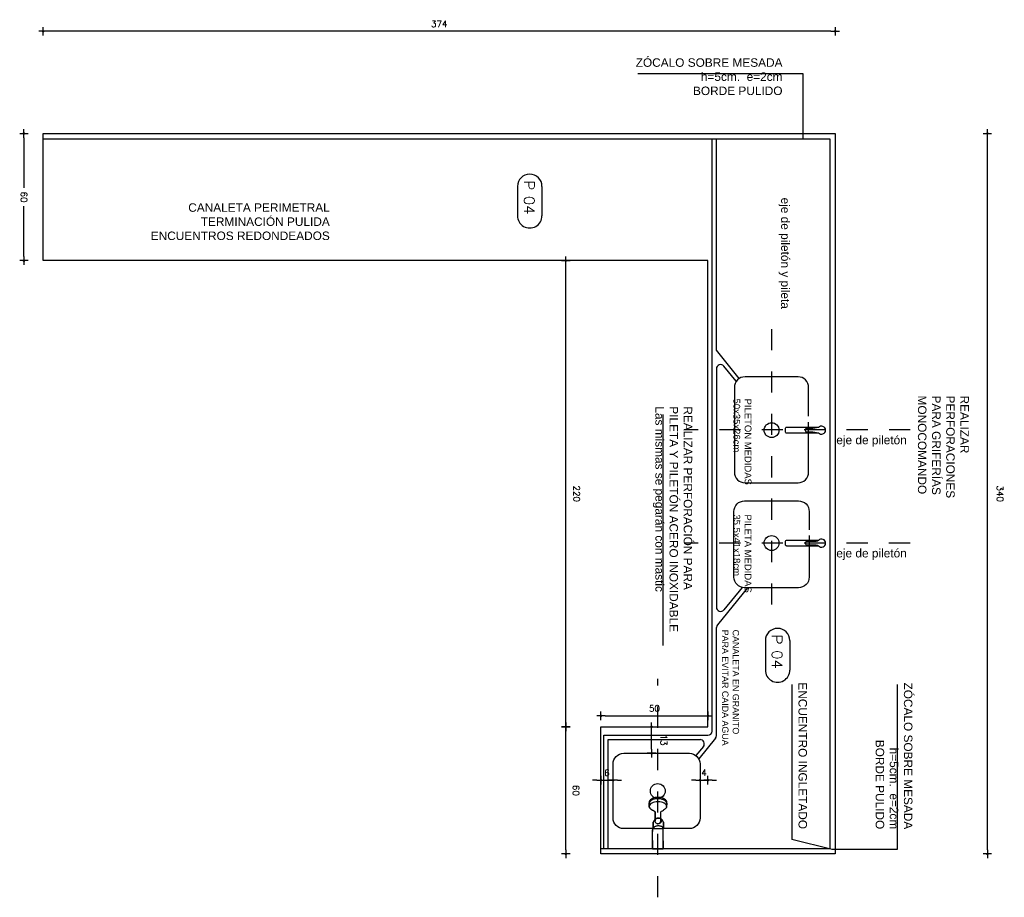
# Model space of a CAD drawing. Header units: millimetres. Extents: x 2889.7 to 2958.5, y 1033.7 to 1094.5.
# Tile 2 of 32: x 2916.4 to 2921, y 1054.1 to 1058.3. Entities that reach past the tile are written whole.
import ezdxf
from ezdxf.enums import TextEntityAlignment as Align

# ---------------------------------------------------------------- set-up
doc = ezdxf.new("R2010")
doc.units = ezdxf.units.MM
doc.linetypes.add('DASHDOT', pattern=[25.4, 12.7, -6.35, 0, -6.35])
for name, color, linetype in [('A-ALBA-0', 9, 'Continuous'), ('A-ALBA-2', 2, 'Continuous'), ('A-ALBA-4', 6, 'Continuous'), ('A-EQPM-FIJO', 1, 'Continuous'), ('A-EQPM-SANI', 1, 'Continuous'), ('TEXTOS', 2, 'Continuous'), ('TXT 1.100', 3, 'Continuous'), ('TXT COTA', 3, 'Continuous'), ('TXT PLANILLAS', 3, 'Continuous')]:
    doc.layers.add(name, color=color, linetype=linetype)
doc.styles.add('arial', font='arial.ttf')
doc.styles.add('ROMANS', font='romans.shx')
doc.styles.add('TXT-ANOT', font='arial.ttf')
doc.dimstyles.new('ESC20', dxfattribs={"dimtxt": 0.03, "dimasz": 0.02, "dimexe": 0, "dimexo": 0, "dimgap": 0.02, "dimtad": 1, "dimtoh": 1, "dimdec": 0, "dimlfac": 100, "dimzin": 12, "dimdsep": 46, "dimtxsty": 'ROMANS', "dimblk1": 'PUNTO', "dimblk2": 'PUNTO', "dimsah": 1, "dimcen": 0, "dimse1": 1, "dimse2": 1, "dimclrd": 1, "dimclre": 1, "dimadec": 0, "dimazin": 0, "dimtfac": 0.1, "dimtdec": 0, "dimtix": 1, "dimtmove": 2, "dimatfit": 3, "dimldrblk": 'PUNTO', "dimfxl": 1, "dimtvp": 0.7, "dimtolj": 1, "dimtzin": 0, "dimarcsym": 0})

# ---------------------------------------------------------------- blocks, each defined once
blk = doc.blocks.new('PUNTO')
for p, q in [((-1, 0), (1, 0)), ((0, 1), (0, -1))]:
    blk.add_line(p, q)
at = {"const_width": 0.3}
blk.add_lwpolyline([(-0.15, 0, 1), (0.15, 0, 1)], format="xyb", close=True, dxfattribs=at)
blk = doc.blocks.new('*D305')
at = {"layer": 'TXT COTA', "color": 1, "lineweight": -2, "transparency": 16777216}
for p, q in [((2916.3766, 1057.7156), (2916.3766, 1057.4792)), ((2916.3766, 1057.1556), (2916.3766, 1057.392))]:
    blk.add_line(p, q, dxfattribs=at)
at = {"layer": 'TXT COTA', "color": 1, "lineweight": -2, "transparency": 16777216, "xscale": 0.02, "yscale": 0.02, "zscale": 0.02}
for p, rotation in [((2916.3766, 1057.7356), 90), ((2916.3766, 1057.1356), 270)]:
    blk.add_blockref('PUNTO', p, dxfattribs=dict(at, rotation=rotation))
at = {"layer": 'TXT COTA', "color": 0, "transparency": 16777216, "insert": (2916.3766, 1057.4356), "char_height": 0.03, "attachment_point": 5, "rotation": 270, "style": 'ROMANS'}
blk.add_mtext('\\A1;60', dxfattribs=at)
blk = doc.blocks.new('*U2')
for p, q in [((-0.273, 0.158), (0.153, 0.158)), ((-0.273, -0.198), (0.153, -0.198))]:
    blk.add_line(p, q)
for centre, start, end in [((-0.273, -0.02), 90, 270), ((0.153, -0.02), 270, 90)]:
    blk.add_arc(centre, 0.178, start, end)
at = {"style": 'ROMANS', "width": 1.1}
blk.add_text('P', height=0.15, dxfattribs=at).set_placement((-0.365, -0.102))
at = {"color": 0, "linetype": 'ByBlock', "style": 'ROMANS', "width": 1.05}
blk.add_attdef('NRO', text='', height=0.15, dxfattribs=at).set_placement((0, -0.027), align=Align.MIDDLE)
blk = doc.blocks.new('Linea Fas')
at = {"layer": 'A-ALBA-0'}
for p, q in [((24.4719, 27.4997), (24.4329, 27.4997)), ((24.4329, 27.4997), (24.4329, 27.4497)), ((24.4329, 27.4497), (24.4329, 27.4997)), ((24.4329, 27.4997), (24.4719, 27.4997)), ((24.4701, 27.4997), (24.5229, 27.4997)), ((24.5229, 27.4997), (24.5145, 27.4997)), ((24.5242, 27.4996), (24.5229, 27.4997)), ((24.5254, 27.4991), (24.5242, 27.4996)), ((24.5265, 27.4983), (24.5254, 27.4991)), ((24.5272, 27.4972), (24.5265, 27.4983)), ((24.5277, 27.496), (24.5272, 27.4972)), ((24.5279, 27.4947), (24.5277, 27.496)), ((24.5279, 27.4941), (24.5279, 27.4947)), ((24.5292, 27.494), (24.5279, 27.4941)), ((24.5279, 27.4556), (24.5279, 27.4941)), ((24.5293, 27.4948), (24.5292, 27.494)), ((24.531, 27.4937), (24.5292, 27.494)), ((24.5294, 27.4956), (24.5293, 27.4948)), ((24.5296, 27.4961), (24.5294, 27.4956)), ((24.5298, 27.4963), (24.5296, 27.4961)), ((24.53, 27.4965), (24.5298, 27.4963)), ((24.5313, 27.4957), (24.5298, 27.4961)), ((24.5303, 27.4966), (24.53, 27.4965)), ((24.552, 27.4965), (24.5303, 27.4966)), ((24.5303, 27.4966), (24.558, 27.4965)), ((24.558, 27.4965), (24.5303, 27.4966)), ((24.534, 27.4929), (24.531, 27.4937)), ((24.5328, 27.495), (24.5313, 27.4957)), ((24.5343, 27.4937), (24.5328, 27.495)), ((24.5328, 27.495), (24.5328, 27.495)), ((24.5358, 27.4921), (24.5343, 27.4937)), ((24.558, 27.4965), (24.5586, 27.4965)), ((24.5586, 27.4965), (24.558, 27.4965)), ((24.5586, 27.4965), (24.5587, 27.4965)), ((24.5587, 27.4965), (24.5586, 27.4965)), ((24.5587, 27.4965), (24.5596, 27.4959)), ((24.5596, 27.4959), (24.5587, 27.4965)), ((24.5596, 27.4959), (24.5603, 27.4954)), ((24.5603, 27.4954), (24.5596, 27.4959)), ((24.5603, 27.4954), (24.5611, 27.4949)), ((24.5611, 27.4949), (24.5603, 27.4954)), ((24.5611, 27.4949), (24.5631, 27.4935)), ((24.5631, 27.4935), (24.5611, 27.4949)), ((24.5631, 27.4935), (24.5662, 27.4914)), ((24.5662, 27.4914), (24.5631, 27.4935)), ((24.6127, 27.4939), (24.6114, 27.4914)), ((24.6114, 27.4914), (24.6127, 27.4939)), ((24.6143, 27.4972), (24.6127, 27.4939)), ((24.6127, 27.4939), (24.6143, 27.4972)), ((24.6159, 27.5006), (24.6143, 27.4972)), ((24.6143, 27.4972), (24.6159, 27.5006)), ((24.6166, 27.502), (24.6159, 27.5006)), ((24.6159, 27.5006), (24.6166, 27.502)), ((24.6173, 27.5034), (24.6166, 27.502)), ((24.6166, 27.502), (24.6173, 27.5034)), ((24.6181, 27.5047), (24.6173, 27.5034)), ((24.6173, 27.5034), (24.6181, 27.5047)), ((24.619, 27.506), (24.6181, 27.5047)), ((24.6181, 27.5047), (24.619, 27.506)), ((24.6198, 27.5071), (24.619, 27.506)), ((24.619, 27.506), (24.6198, 27.5071)), ((24.6208, 27.5083), (24.6198, 27.5071)), ((24.6198, 27.5071), (24.6208, 27.5083)), ((24.6217, 27.5093), (24.6208, 27.5083)), ((24.6208, 27.5083), (24.6217, 27.5093)), ((24.6227, 27.5103), (24.6217, 27.5093)), ((24.6217, 27.5093), (24.6227, 27.5103)), ((24.6236, 27.5111), (24.6227, 27.5103)), ((24.6227, 27.5103), (24.6236, 27.5111)), ((24.6247, 27.5119), (24.6236, 27.5111)), ((24.6236, 27.5111), (24.6247, 27.5119)), ((24.6259, 27.5127), (24.6247, 27.5119)), ((24.6247, 27.5119), (24.6259, 27.5127)), ((24.6273, 27.5135), (24.6259, 27.5127)), ((24.6259, 27.5127), (24.6273, 27.5135)), ((24.6286, 27.5141), (24.6273, 27.5135)), ((24.6273, 27.5135), (24.6286, 27.5141)), ((24.63, 27.5145), (24.6286, 27.5141)), ((24.6286, 27.5141), (24.63, 27.5145)), ((24.6314, 27.5148), (24.63, 27.5145)), ((24.63, 27.5145), (24.6314, 27.5148)), ((24.6328, 27.5149), (24.6314, 27.5148)), ((24.6314, 27.5148), (24.6328, 27.5149)), ((24.6412, 27.5153), (24.6328, 27.5149)), ((24.6328, 27.5149), (24.6412, 27.5153)), ((24.6356, 27.5146), (24.6329, 27.5149)), ((24.6383, 27.5137), (24.6356, 27.5146)), ((24.6409, 27.5123), (24.6383, 27.5137)), ((24.6448, 27.5085), (24.6409, 27.5123)), ((24.6471, 27.5153), (24.6412, 27.5153)), ((24.6412, 27.5153), (24.6471, 27.5153)), ((24.6484, 27.5036), (24.6448, 27.5085)), ((24.6472, 27.5153), (24.6471, 27.5153)), ((24.6471, 27.5153), (24.6472, 27.5153)), ((24.6474, 27.5153), (24.6472, 27.5153)), ((24.6472, 27.5153), (24.6474, 27.5153)), ((24.6512, 27.5146), (24.6472, 27.5153)), ((24.6475, 27.5154), (24.6474, 27.5153)), ((24.6474, 27.5153), (24.6475, 27.5154)), ((24.6483, 27.5153), (24.6475, 27.5154)), ((24.6475, 27.5154), (24.6483, 27.5153)), ((24.6484, 27.5153), (24.6483, 27.5153)), ((24.6483, 27.5153), (24.6484, 27.5153)), ((24.6538, 27.5147), (24.6484, 27.5153)), ((24.6484, 27.5153), (24.6538, 27.5147)), ((24.6513, 27.4973), (24.6484, 27.5036)), ((24.655, 27.5127), (24.6512, 27.5146)), ((24.6535, 27.4902), (24.6513, 27.4973)), ((24.6576, 27.5141), (24.6538, 27.5147)), ((24.6538, 27.5147), (24.6576, 27.5141)), ((24.6608, 27.5067), (24.655, 27.5127)), ((24.6614, 27.5122), (24.6576, 27.5141)), ((24.6576, 27.5141), (24.6614, 27.5122)), ((24.6655, 27.4978), (24.6608, 27.5067)), ((24.6649, 27.5092), (24.6614, 27.5122)), ((24.6614, 27.5122), (24.6649, 27.5092)), ((24.668, 27.5051), (24.6649, 27.5092)), ((24.6649, 27.5092), (24.668, 27.5051)), ((24.6675, 27.4906), (24.6655, 27.4978)), ((24.6708, 27.5001), (24.668, 27.5051)), ((24.668, 27.5051), (24.6708, 27.5001)), ((24.673, 27.4943), (24.6708, 27.5001)), ((24.6708, 27.5001), (24.673, 27.4943)), ((24.6746, 27.488), (24.673, 27.4943)), ((24.673, 27.4943), (24.6746, 27.488)), ((24.4329, 27.4497), (24.4701, 27.4497)), ((24.4701, 27.4497), (24.4329, 27.4497)), ((24.4701, 27.4498), (24.5229, 27.4497)), ((24.5229, 27.4497), (24.5242, 27.4499)), ((24.5242, 27.4499), (24.5254, 27.4504)), ((24.5254, 27.4504), (24.5265, 27.4512)), ((24.5265, 27.4512), (24.5272, 27.4522)), ((24.527, 27.4519), (24.5333, 27.4511)), ((24.5272, 27.4522), (24.5277, 27.4533)), ((24.5277, 27.4533), (24.5279, 27.4556)), ((24.5296, 27.4481), (24.5297, 27.448)), ((24.5297, 27.448), (24.5296, 27.4481)), ((24.5297, 27.448), (24.53, 27.4477)), ((24.53, 27.4477), (24.5297, 27.448)), ((24.5298, 27.4481), (24.5313, 27.4485)), ((24.53, 27.4477), (24.5303, 27.4476)), ((24.5303, 27.4476), (24.53, 27.4477)), ((24.5303, 27.4476), (24.558, 27.4477)), ((24.558, 27.4477), (24.5303, 27.4476)), ((24.5313, 27.4485), (24.5328, 27.4493)), ((24.5328, 27.4493), (24.5343, 27.4505)), ((24.5333, 27.4511), (24.5358, 27.4521)), ((24.5358, 27.4921), (24.534, 27.4929)), ((24.5343, 27.4505), (24.5358, 27.4521)), ((24.5371, 27.4901), (24.5358, 27.4921)), ((24.5358, 27.4521), (24.5371, 27.4541)), ((24.5382, 27.4877), (24.5371, 27.4901)), ((24.5371, 27.4541), (24.5382, 27.4565)), ((24.5392, 27.485), (24.5382, 27.4877)), ((24.5382, 27.4565), (24.5392, 27.4592)), ((24.54, 27.4821), (24.5392, 27.485)), ((24.5392, 27.4592), (24.54, 27.4622)), ((24.5406, 27.4789), (24.54, 27.4821)), ((24.54, 27.4622), (24.5406, 27.4654)), ((24.541, 27.4755), (24.5406, 27.4789)), ((24.5406, 27.4654), (24.541, 27.4687)), ((24.5411, 27.4721), (24.541, 27.4755)), ((24.541, 27.4687), (24.5411, 27.4721)), ((24.5518, 27.4757), (24.5516, 27.4741)), ((24.5516, 27.4741), (24.552, 27.4711)), ((24.5517, 27.4717), (24.5516, 27.474)), ((24.5517, 27.4698), (24.5517, 27.4717)), ((24.5522, 27.4681), (24.5517, 27.4698)), ((24.5521, 27.4772), (24.5518, 27.4757)), ((24.552, 27.4711), (24.5531, 27.4681)), ((24.5524, 27.4786), (24.5521, 27.4772)), ((24.5527, 27.4663), (24.5522, 27.4681)), ((24.5536, 27.4647), (24.5527, 27.4663)), ((24.5531, 27.4681), (24.5553, 27.4651)), ((24.5533, 27.4807), (24.557, 27.485)), ((24.5546, 27.4634), (24.5536, 27.4647)), ((24.5559, 27.4622), (24.5546, 27.4634)), ((24.5553, 27.4651), (24.5576, 27.4627)), ((24.5572, 27.4612), (24.5559, 27.4622)), ((24.557, 27.485), (24.5589, 27.4863)), ((24.5587, 27.4604), (24.5572, 27.4612)), ((24.5576, 27.4627), (24.5603, 27.4613)), ((24.558, 27.4477), (24.5586, 27.4477)), ((24.5586, 27.4477), (24.558, 27.4477)), ((24.5586, 27.4477), (24.5587, 27.4478)), ((24.5587, 27.4478), (24.5586, 27.4477)), ((24.5604, 27.4597), (24.5587, 27.4604)), ((24.5587, 27.4478), (24.5596, 27.4483)), ((24.5596, 27.4483), (24.5587, 27.4478)), ((24.5589, 27.4863), (24.5617, 27.4874)), ((24.5596, 27.4483), (24.5603, 27.4488)), ((24.5603, 27.4488), (24.5596, 27.4483)), ((24.5603, 27.4613), (24.5631, 27.4605)), ((24.5603, 27.4488), (24.5611, 27.4493)), ((24.5611, 27.4493), (24.5603, 27.4488)), ((24.5621, 27.4593), (24.5604, 27.4597)), ((24.5611, 27.4493), (24.5631, 27.4507)), ((24.5631, 27.4507), (24.5611, 27.4493)), ((24.5617, 27.4874), (24.5631, 27.4878)), ((24.5638, 27.4593), (24.5621, 27.4593)), ((24.5631, 27.4878), (24.5646, 27.4878)), ((24.5631, 27.4605), (24.5668, 27.4604)), ((24.5631, 27.4507), (24.5662, 27.4528)), ((24.5662, 27.4528), (24.5631, 27.4507)), ((24.5654, 27.4593), (24.5638, 27.4593)), ((24.5706, 27.4879), (24.5646, 27.4878)), ((24.5646, 27.4878), (24.5706, 27.4879)), ((24.5669, 27.4597), (24.5654, 27.4593)), ((24.5662, 27.4914), (24.5677, 27.4904)), ((24.5677, 27.4904), (24.5662, 27.4914)), ((24.5662, 27.4528), (24.5677, 27.4538)), ((24.5677, 27.4538), (24.5662, 27.4528)), ((24.5668, 27.4604), (24.568, 27.4602)), ((24.568, 27.4602), (24.5669, 27.4597)), ((24.5677, 27.4904), (24.5688, 27.4898)), ((24.5688, 27.4898), (24.5677, 27.4904)), ((24.5677, 27.4538), (24.5688, 27.4544)), ((24.5688, 27.4544), (24.5677, 27.4538)), ((24.568, 27.4602), (24.5774, 27.4604)), ((24.5688, 27.4898), (24.5695, 27.4894)), ((24.5695, 27.4894), (24.5688, 27.4898)), ((24.5688, 27.4544), (24.5695, 27.4549)), ((24.5695, 27.4549), (24.5688, 27.4544)), ((24.5695, 27.4894), (24.5712, 27.4883)), ((24.5712, 27.4883), (24.5695, 27.4894)), ((24.5695, 27.4549), (24.5712, 27.456)), ((24.5712, 27.456), (24.5695, 27.4549)), ((24.607, 27.4872), (24.5706, 27.4879)), ((24.5706, 27.4879), (24.607, 27.4872)), ((24.5712, 27.4883), (24.5722, 27.4875)), ((24.5722, 27.4875), (24.5712, 27.4883)), ((24.5712, 27.456), (24.5722, 27.4567)), ((24.5722, 27.4567), (24.5712, 27.456)), ((24.5722, 27.4875), (24.5732, 27.4866)), ((24.5732, 27.4866), (24.5722, 27.4875)), ((24.5722, 27.4567), (24.5732, 27.4577)), ((24.5732, 27.4577), (24.5722, 27.4567)), ((24.5732, 27.4866), (24.5743, 27.4853)), ((24.5743, 27.4853), (24.5732, 27.4866)), ((24.5732, 27.4577), (24.5743, 27.4589)), ((24.5743, 27.4589), (24.5732, 27.4577)), ((24.5743, 27.4853), (24.5753, 27.4839)), ((24.5753, 27.4839), (24.5743, 27.4853)), ((24.5743, 27.4589), (24.5753, 27.4603)), ((24.5753, 27.4603), (24.5743, 27.4589)), ((24.5753, 27.4839), (24.5762, 27.4821)), ((24.5762, 27.4821), (24.5753, 27.4839)), ((24.5753, 27.4603), (24.5762, 27.4621)), ((24.5762, 27.4621), (24.5753, 27.4603)), ((24.5762, 27.4821), (24.577, 27.4799)), ((24.577, 27.4799), (24.5762, 27.4821)), ((24.5762, 27.4621), (24.577, 27.4643)), ((24.577, 27.4643), (24.5762, 27.4621)), ((24.5775, 27.4775), (24.577, 27.4799)), ((24.577, 27.4799), (24.5775, 27.4775)), ((24.577, 27.4643), (24.5775, 27.4668)), ((24.5775, 27.4668), (24.577, 27.4643)), ((24.5774, 27.4604), (24.607, 27.4611)), ((24.5778, 27.4748), (24.5775, 27.4775)), ((24.5775, 27.4775), (24.5778, 27.4748)), ((24.5775, 27.4668), (24.5778, 27.4694)), ((24.5778, 27.4694), (24.5775, 27.4668)), ((24.5779, 27.4721), (24.5778, 27.4748)), ((24.5778, 27.4748), (24.5779, 27.4721)), ((24.5778, 27.4694), (24.5779, 27.4721)), ((24.5779, 27.4721), (24.5778, 27.4694)), ((24.6079, 27.4877), (24.607, 27.4872)), ((24.607, 27.4872), (24.6079, 27.4877)), ((24.607, 27.4611), (24.6079, 27.4605)), ((24.6096, 27.4892), (24.6079, 27.4877)), ((24.6079, 27.4877), (24.6096, 27.4892)), ((24.6079, 27.4605), (24.6096, 27.4591)), ((24.6114, 27.4914), (24.6096, 27.4892)), ((24.6096, 27.4892), (24.6114, 27.4914)), ((24.6096, 27.4591), (24.6114, 27.4568)), ((24.6114, 27.4568), (24.6132, 27.4534)), ((24.6132, 27.4534), (24.6155, 27.4485)), ((24.6181, 27.4436), (24.6155, 27.4485)), ((24.6484, 27.4446), (24.6513, 27.4509)), ((24.6513, 27.4509), (24.6535, 27.4581)), ((24.6547, 27.4821), (24.6535, 27.4902)), ((24.6535, 27.4581), (24.6547, 27.4659)), ((24.6552, 27.4741), (24.6547, 27.4821)), ((24.6547, 27.4659), (24.6552, 27.4741)), ((24.6609, 27.4415), (24.664, 27.4472)), ((24.664, 27.4472), (24.6666, 27.4539)), ((24.6666, 27.4539), (24.6684, 27.4615)), ((24.6689, 27.4826), (24.6675, 27.4906)), ((24.6681, 27.4431), (24.6708, 27.4481)), ((24.6708, 27.4481), (24.6681, 27.4431)), ((24.6684, 27.4615), (24.6694, 27.4746)), ((24.6694, 27.4746), (24.6689, 27.4826)), ((24.6708, 27.4481), (24.673, 27.4539)), ((24.673, 27.4539), (24.6708, 27.4481)), ((24.673, 27.4539), (24.6746, 27.4603)), ((24.6746, 27.4603), (24.673, 27.4539)), ((24.6756, 27.4811), (24.6746, 27.488)), ((24.6746, 27.488), (24.6756, 27.4811)), ((24.6746, 27.4603), (24.6756, 27.4671)), ((24.6756, 27.4671), (24.6746, 27.4603)), ((24.6759, 27.4741), (24.6756, 27.4811)), ((24.6756, 27.4811), (24.6759, 27.4741)), ((24.6756, 27.4671), (24.6759, 27.4741)), ((24.6759, 27.4741), (24.6756, 27.4671)), ((24.6199, 27.441), (24.6181, 27.4436)), ((24.6208, 27.44), (24.6199, 27.441)), ((24.6227, 27.438), (24.6208, 27.44)), ((24.6237, 27.4371), (24.6227, 27.438)), ((24.6259, 27.4356), (24.6237, 27.4371)), ((24.6273, 27.4348), (24.6259, 27.4356)), ((24.6288, 27.4341), (24.6273, 27.4348)), ((24.6301, 27.4337), (24.6288, 27.4341)), ((24.6314, 27.4335), (24.6301, 27.4337)), ((24.6328, 27.4334), (24.6314, 27.4335)), ((24.6328, 27.4334), (24.6355, 27.4336)), ((24.6401, 27.433), (24.6328, 27.4334)), ((24.6355, 27.4336), (24.6383, 27.4345)), ((24.6383, 27.4345), (24.6409, 27.436)), ((24.6409, 27.436), (24.6448, 27.4397)), ((24.6412, 27.4329), (24.6472, 27.4329)), ((24.6472, 27.4329), (24.6412, 27.4329)), ((24.6448, 27.4397), (24.6484, 27.4446)), ((24.6472, 27.4329), (24.6475, 27.4329)), ((24.6475, 27.4329), (24.6472, 27.4329)), ((24.6475, 27.4329), (24.6538, 27.4336)), ((24.6538, 27.4336), (24.6475, 27.4329)), ((24.6498, 27.4332), (24.6511, 27.4335)), ((24.6511, 27.4335), (24.655, 27.4355)), ((24.6538, 27.4336), (24.6577, 27.4342)), ((24.6577, 27.4342), (24.6538, 27.4336)), ((24.655, 27.4355), (24.6589, 27.4393)), ((24.6577, 27.4342), (24.6614, 27.436)), ((24.6614, 27.436), (24.6577, 27.4342)), ((24.6589, 27.4393), (24.6609, 27.4415)), ((24.6614, 27.436), (24.6648, 27.439)), ((24.6648, 27.439), (24.6614, 27.436)), ((24.6648, 27.439), (24.6681, 27.4431)), ((24.6681, 27.4431), (24.6648, 27.439))]:
    blk.add_line(p, q, dxfattribs=at)
blk = doc.blocks.new('*D313')
at = {"layer": 'TXT COTA', "color": 8, "lineweight": -2, "transparency": 16777216}
blk.add_line((2919.1183, 1054.9875), (2919.5829, 1054.9875), dxfattribs=at)
at = {"layer": 'TXT COTA', "color": 8, "lineweight": -2, "transparency": 16777216, "xscale": 0.02, "yscale": 0.02, "zscale": 0.02, "rotation": 180}
blk.add_blockref('PUNTO', (2919.0983, 1054.9875), dxfattribs=at)
at = {"layer": 'TXT COTA', "color": 8, "lineweight": -2, "transparency": 16777216, "xscale": 0.02, "yscale": 0.02, "zscale": 0.02}
blk.add_blockref('PUNTO', (2919.6029, 1054.9875), dxfattribs=at)
at = {"layer": 'TXT COTA', "color": 0, "transparency": 16777216, "insert": (2919.3506, 1055.0225), "char_height": 0.03, "attachment_point": 5, "style": 'ROMANS'}
blk.add_mtext('\\A1;50', dxfattribs=at)
blk = doc.blocks.new('*D314')
at = {"layer": 'TXT COTA', "color": 8, "lineweight": -2, "transparency": 16777216}
blk.add_line((2920.1829, 1058.2179), (2916.4874, 1058.2179), dxfattribs=at)
at = {"layer": 'TXT COTA', "color": 8, "lineweight": -2, "transparency": 16777216, "xscale": 0.02, "yscale": 0.02, "zscale": 0.02, "rotation": 180}
blk.add_blockref('PUNTO', (2916.4674, 1058.2179), dxfattribs=at)
at = {"layer": 'TXT COTA', "color": 8, "lineweight": -2, "transparency": 16777216, "xscale": 0.02, "yscale": 0.02, "zscale": 0.02}
blk.add_blockref('PUNTO', (2920.2029, 1058.2179), dxfattribs=at)
at = {"layer": 'TXT COTA', "color": 0, "transparency": 16777216, "insert": (2918.3352, 1058.2529), "char_height": 0.03, "attachment_point": 5, "style": 'ROMANS'}
blk.add_mtext('\\A1;374', dxfattribs=at)
blk = doc.blocks.new('*D437')
at = {"layer": 'TXT COTA', "color": 8, "lineweight": -2, "transparency": 16777216}
blk.add_line((2920.9209, 1054.3556), (2920.9209, 1057.7157), dxfattribs=at)
at = {"layer": 'TXT COTA', "color": 8, "lineweight": -2, "transparency": 16777216, "xscale": 0.02, "yscale": 0.02, "zscale": 0.02}
for p, rotation in [((2920.9209, 1057.7357), 90), ((2920.9209, 1054.3356), 270)]:
    blk.add_blockref('PUNTO', p, dxfattribs=dict(at, rotation=rotation))
at = {"layer": 'TXT COTA', "color": 0, "transparency": 16777216, "insert": (2920.981, 1056.0357), "char_height": 0.03, "attachment_point": 5, "rotation": 270, "style": 'ROMANS'}
blk.add_mtext('\\A1;340', dxfattribs=at)
blk = doc.blocks.new('*D438')
at = {"layer": 'TXT COTA', "color": 8, "lineweight": -2, "transparency": 16777216}
blk.add_line((2918.9325, 1054.3556), (2918.9325, 1054.9156), dxfattribs=at)
at = {"layer": 'TXT COTA', "color": 8, "lineweight": -2, "transparency": 16777216, "xscale": 0.02, "yscale": 0.02, "zscale": 0.02}
for p, rotation in [((2918.9325, 1054.9356), 90), ((2918.9325, 1054.3356), 270)]:
    blk.add_blockref('PUNTO', p, dxfattribs=dict(at, rotation=rotation))
at = {"layer": 'TXT COTA', "color": 0, "transparency": 16777216, "insert": (2918.9806, 1054.6356), "char_height": 0.03, "attachment_point": 5, "rotation": 270, "style": 'ROMANS'}
blk.add_mtext('\\A1;60', dxfattribs=at)
blk = doc.blocks.new('*D439')
at = {"layer": 'TXT COTA', "color": 8, "lineweight": -2, "transparency": 16777216}
blk.add_line((2918.9325, 1054.9556), (2918.9325, 1057.1156), dxfattribs=at)
at = {"layer": 'TXT COTA', "color": 8, "lineweight": -2, "transparency": 16777216, "xscale": 0.02, "yscale": 0.02, "zscale": 0.02}
for p, rotation in [((2918.9325, 1057.1356), 90), ((2918.9325, 1054.9356), 270)]:
    blk.add_blockref('PUNTO', p, dxfattribs=dict(at, rotation=rotation))
at = {"layer": 'TXT COTA', "color": 0, "transparency": 16777216, "insert": (2918.9836, 1056.0356), "char_height": 0.03, "attachment_point": 5, "rotation": 270, "style": 'ROMANS'}
blk.add_mtext('\\A1;220', dxfattribs=at)
blk = doc.blocks.new('*D440')
at = {"layer": 'TXT COTA', "color": 8, "lineweight": -2, "transparency": 16777216}
for p, q in [((2919.5456, 1054.6837), (2919.5256, 1054.6837)), ((2919.5656, 1054.6837), (2919.6029, 1054.6837)), ((2919.6229, 1054.6837), (2919.6429, 1054.6837))]:
    blk.add_line(p, q, dxfattribs=at)
at = {"layer": 'TXT COTA', "color": 8, "lineweight": -2, "transparency": 16777216, "xscale": 0.02, "yscale": 0.02, "zscale": 0.02}
blk.add_blockref('PUNTO', (2919.5656, 1054.6837), dxfattribs=at)
at = {"layer": 'TXT COTA', "color": 8, "lineweight": -2, "transparency": 16777216, "xscale": 0.02, "yscale": 0.02, "zscale": 0.02, "rotation": 180}
blk.add_blockref('PUNTO', (2919.6029, 1054.6837), dxfattribs=at)
at = {"layer": 'TXT COTA', "color": 0, "transparency": 16777216, "insert": (2919.5843, 1054.7187), "char_height": 0.03, "attachment_point": 5, "style": 'ROMANS'}
blk.add_mtext('\\A1;4', dxfattribs=at)
blk = doc.blocks.new('*D441')
at = {"layer": 'TXT COTA', "color": 8, "lineweight": -2, "transparency": 16777216}
for p, q in [((2919.0783, 1054.6837), (2919.0583, 1054.6837)), ((2919.0983, 1054.6837), (2919.1556, 1054.6837)), ((2919.1756, 1054.6837), (2919.1956, 1054.6837))]:
    blk.add_line(p, q, dxfattribs=at)
at = {"layer": 'TXT COTA', "color": 8, "lineweight": -2, "transparency": 16777216, "xscale": 0.02, "yscale": 0.02, "zscale": 0.02}
blk.add_blockref('PUNTO', (2919.0983, 1054.6837), dxfattribs=at)
at = {"layer": 'TXT COTA', "color": 8, "lineweight": -2, "transparency": 16777216, "xscale": 0.02, "yscale": 0.02, "zscale": 0.02, "rotation": 180}
blk.add_blockref('PUNTO', (2919.1556, 1054.6837), dxfattribs=at)
at = {"layer": 'TXT COTA', "color": 0, "transparency": 16777216, "insert": (2919.1269, 1054.7187), "char_height": 0.03, "attachment_point": 5, "style": 'ROMANS'}
blk.add_mtext('\\A1;6', dxfattribs=at)
blk = doc.blocks.new('*D442')
at = {"layer": 'TXT COTA', "color": 8, "lineweight": -2, "transparency": 16777216}
blk.add_line((2919.337, 1054.8306), (2919.337, 1054.9156), dxfattribs=at)
at = {"layer": 'TXT COTA', "color": 8, "lineweight": -2, "transparency": 16777216, "xscale": 0.02, "yscale": 0.02, "zscale": 0.02}
for p, rotation in [((2919.337, 1054.9356), 90), ((2919.337, 1054.8106), 270)]:
    blk.add_blockref('PUNTO', p, dxfattribs=dict(at, rotation=rotation))
at = {"layer": 'TXT COTA', "color": 0, "transparency": 16777216, "insert": (2919.3948, 1054.8731), "char_height": 0.03, "attachment_point": 5, "rotation": 270, "style": 'ROMANS'}
blk.add_mtext('\\A1;13', dxfattribs=at)

msp = doc.modelspace()

# ---------------------------------------------------------------- linework, layer by layer
at = {"layer": 'A-ALBA-0'}
for points, elevation in [([(2920.12559, 1056.32158), (2919.97523, 1056.32158, -0.4142136), (2919.96823, 1056.32858), (2919.96823, 1056.34258, -0.4142136), (2919.97523, 1056.34958), (2920.12559, 1056.34958)], 0.00112), ([(2920.12593, 1055.78845), (2919.97556, 1055.78845, -0.4142136), (2919.96856, 1055.79545), (2919.96856, 1055.80945, -0.4142136), (2919.97556, 1055.81645), (2920.12593, 1055.81645)], 0.00306)]:
    msp.add_lwpolyline(points, format="xyb", dxfattribs=dict(at, elevation=elevation))
for points, elevation in [([(2920.06945, 1056.32758), (2920.0884, 1056.32758, -0.0696532), (2920.12444, 1056.32272, 2.5669551), (2920.12444, 1056.34843, -0.0696532), (2920.0884, 1056.34358), (2920.06945, 1056.34358, 1)], 0.00112), ([(2920.06979, 1055.79445), (2920.11373, 1055.79445, -0.2099655), (2920.12478, 1055.7896, 2.5669551), (2920.12478, 1055.8153, -0.2099655), (2920.11373, 1055.81045), (2920.06979, 1055.81045, 1)], 0.00306)]:
    msp.add_lwpolyline(points, format="xyb", close=True, dxfattribs=dict(at, elevation=elevation))
at = {"layer": 'A-ALBA-2', "linetype": 'DASHDOT', "ltscale": 0.005}
for p, q in [((2919.90292, 1056.81279, -0.00081), (2919.90292, 1055.51303, 0.00168)), ((2920.55688, 1056.33682, -0.00066), (2919.49096, 1056.33682, -0.00066)), ((2920.55653, 1055.80274, 0.00112), (2919.49061, 1055.80274, 0.00112)), ((2919.36643, 1054.13116, 0.00064), (2919.36643, 1055.16143, 0.00064))]:
    msp.add_line(p, q, dxfattribs=at)
at = {"layer": 'A-ALBA-4'}
msp.add_line((2916.74468, 1057.73558, 0.00067), (2918.04468, 1057.73558, 0.00067), dxfattribs=at)
at = {"layer": 'A-EQPM-FIJO', "elevation": 0.00067}
msp.add_lwpolyline([(2920.20292, 1054.33565), (2919.09828, 1054.33565), (2919.09828, 1054.93565), (2919.60292, 1054.93565), (2919.60292, 1057.13565), (2916.4674, 1057.13565), (2916.4674, 1057.73558), (2920.20292, 1057.73566)], close=True, dxfattribs=at)
at = {"layer": 'A-EQPM-SANI'}
for p, q in [((2916.4674, 1057.71058, 0.00067), (2920.17792, 1057.71066, 0.00067)), ((2919.62292, 1056.92341, 0.00067), (2919.62292, 1057.71065, 0.00067)), ((2919.64292, 1056.71306, 0.00067), (2919.64292, 1057.71065, 0.00067)), ((2920.17792, 1057.71066, 0.00067), (2920.17792, 1054.36065, 0.00067)), ((2919.62292, 1055.41192, 0.00112), (2919.62292, 1056.92341, 0.00067)), ((2919.75087, 1056.57996, 0.00067), (2919.64292, 1056.71306, 0.00067)), ((2919.64292, 1056.6249, 0.00067), (2919.64292, 1055.50008, 0.00112)), ((2919.73576, 1056.56684, 0.00067), (2919.67845, 1056.6375, 0.00067)), ((2919.78891, 1055.59191, 0.00112), (2919.64739, 1055.41742, 0.00112)), ((2919.76462, 1055.59371, 0.00112), (2919.67845, 1055.48748, 0.00112)), ((2919.62292, 1054.91558, 0.00067), (2919.62292, 1055.41192, 0.00112)), ((2919.64292, 1054.89417), (2919.64292, 1055.40482)), ((2919.11225, 1054.89558), (2919.60292, 1054.89558)), ((2919.11225, 1054.36065), (2919.11225, 1054.89558)), ((2919.13225, 1054.87558), (2919.56587, 1054.87558)), ((2919.13225, 1054.36065), (2919.13225, 1054.87558)), ((2919.63845, 1054.88157), (2919.55961, 1054.78436)), ((2919.5814, 1054.84299), (2919.54649, 1054.79994)), ((2920.17792, 1054.36065, 0.00067), (2919.09828, 1054.36065, 0.00067))]:
    msp.add_line(p, q, dxfattribs=at)
for points, elevation in [([(2920.07792, 1056.40124), (2920.07792, 1056.53724, 0.4142136), (2920.02792, 1056.58724), (2919.77792, 1056.58724, 0.4142136), (2919.72792, 1056.53724), (2919.72792, 1056.13724, 0.4142136), (2919.77792, 1056.08724), (2920.02792, 1056.08724, 0.4142136), (2920.07792, 1056.13724), (2920.07792, 1056.37324)], 0.00112), ([(2920.08042, 1055.83791), (2920.08042, 1055.64191, -0.4142136), (2920.03042, 1055.59191), (2919.77542, 1055.59191, -0.4142136), (2919.72542, 1055.64191), (2919.72542, 1055.95191, -0.4142136), (2919.77542, 1056.00191), (2919.88892, 1056.00191)], 0.00112), ([(2919.88892, 1056.00191), (2920.03042, 1056.00191, -0.4142136), (2920.08042, 1055.95191), (2920.08042, 1055.86591)], 0.00112), ([(2919.34725, 1054.45563), (2919.2056, 1054.45563, -0.4142136), (2919.1556, 1054.50563), (2919.1556, 1054.76063, -0.4142136), (2919.2056, 1054.81063), (2919.5156, 1054.81063, -0.4142136), (2919.5656, 1054.76063), (2919.5656, 1054.64713)], 0.00064), ([(2919.5656, 1054.64713), (2919.5656, 1054.50563, -0.4142136), (2919.5156, 1054.45563), (2919.38949, 1054.45563)], 0.00064)]:
    msp.add_lwpolyline(points, format="xyb", dxfattribs=dict(at, elevation=elevation))
for centre in [(2919.90292, 1056.33558, 0.00112), (2919.90292, 1055.80274, 0.00112), (2919.36643, 1054.63313, 0.00064)]:
    msp.add_circle(centre, 0.035, dxfattribs=at)
for centre, start, end in [((2919.66292, 1056.6249, 0.00067), 39.04394, 180), ((2919.66292, 1055.50008, 0.00112), 180, 320.95606), ((2919.66292, 1055.40482, 0.00112), 140.95606, 180), ((2919.60292, 1054.91558, 0.00067), 270, 0), ((2919.56587, 1054.85558), 320.95606, 90), ((2919.62292, 1054.89417), 320.95606, 0)]:
    msp.add_arc(centre, 0.02, start, end, dxfattribs=at)
at = {"layer": 'TEXTOS'}
for p, q in [((2919.27175, 1058.01899, 0.00524), (2920.05086, 1058.01899, 0.00524)), ((2920.05086, 1058.01899, 0.00524), (2920.05086, 1057.71066, 0.00067)), ((2919.38954, 1056.40914, 0.00168), (2919.38954, 1055.32008, 0.00168)), ((2919.9988, 1055.13612, -0.00004), (2919.9988, 1054.40349, -0.00004)), ((2920.49601, 1055.13514, 0.00024), (2920.49601, 1054.35603, 0.00024)), ((2920.18945, 1054.35701, -0.00434), (2919.9988, 1054.40349, -0.00004)), ((2920.49601, 1054.35603, 0.00024), (2920.18768, 1054.35603, -0.00433))]:
    msp.add_line(p, q, dxfattribs=at)

# ---------------------------------------------------------------- block references
at = {"layer": 'A-ALBA-0', "rotation": 90.00000000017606}
msp.add_blockref('Linea Fas', (2946.84117, 1029.92683, 0.00087), dxfattribs=at)
at = {"layer": 'TXT PLANILLAS', "xscale": 0.325, "yscale": 0.325, "zscale": 0.325, "rotation": 270}
for p in [(2918.76877, 1057.39715, 0.00067), (2919.93801, 1055.25353, 0.00067)]:
    msp.add_blockref('*U2', p, dxfattribs=at).add_auto_attribs({'NRO': '04'})

# ---------------------------------------------------------------- texts
at = {"layer": 'TEXTOS', "insert": (2919.66929, 1055.39412, 0.00067), "char_height": 0.03, "attachment_point": 7, "rotation": 270, "style": 'arial'}
msp.add_mtext_dynamic_manual_height_columns('\\A1;CANALETA EN GRANITO \\PPARA EVITAR CAIDA AGUA', width=0.9121276, gutter_width=12.5, heights=[0], dxfattribs=at)
at = {"layer": 'TXT 1.100', "ltscale": 0.3, "style": 'TXT-ANOT'}
for s, width, insert, char_height, attachment_point, rotation in [('{\\H0.8x;\\C4;ZÓCALO SOBRE MESADA\\Ph=5cm.  e=2cm\\PBORDE PULIDO}', 1.7090777, (2919.95457, 1058.09032, 0.00524), 0.05, 3, 0.01161), ('{\\H0.8x;eje de piletón y pileta}', 1.1219628, (2919.98817, 1057.43302, -0.00293), 0.05, 1, 269.98839), ('{\\H0.8x;\\C4;CANALETA PERIMETRAL\\PTERMINACIÓN PULIDA\\PENCUENTROS REDONDEADOS}', 1.7090777, (2917.81918, 1057.40619, 0.00143), 0.05, 3, 0.01161), ('{\\H0.8x;\\C4;REALIZAR \\PPERFORACIONES \\PPARA GRIFERÍAS \\PMONOCOMANDO}', 1.7090777, (2920.83343, 1056.49892, 0.00255), 0.05, 1, 269.98839), ('{\\H0.8x;REALIZAR PERFORACIÓN PARA \\PPILETA Y PILETÓN ACERO INOXIDABLE\\PLas mismas se pegarán con mastic}', 1.1219628, (2919.52853, 1056.44801, 0.00168), 0.05, 1, 269.98839), ('{\\H0.8x;PILETON MEDIDAS\\P50x35x26cm}', 1.1219628, (2919.80822, 1056.48452, -0.00427), 0.04, 1, 269.98839), ('{\\H0.8x;eje de piletón}', 1.1219628, (2920.2083, 1056.30919, -0.00295), 0.05, 1, 359.98839), ('{\\H0.8x;PILETA MEDIDAS\\P35.5x41x18cm}', 1.1219628, (2919.80822, 1055.93803, -0.00106), 0.04, 1, 269.98839), ('{\\H0.8x;eje de piletón}', 1.1219628, (2920.2083, 1055.77512, -0.00116), 0.05, 1, 359.98839), ('{\\H0.8x;\\C4;ENCUENTRO INGLETADO}', 1.7090777, (2920.07013, 1054.4533, -0.00004), 0.05, 3, 270.01161), ('{\\H0.8x;\\C4;ZÓCALO SOBRE MESADA\\Ph=5cm.  e=2cm\\PBORDE PULIDO}', 1.7090777, (2920.56734, 1054.45232, 0.00024), 0.05, 3, 270.01161)]:
    msp.add_mtext_dynamic_manual_height_columns(s, width=width, gutter_width=0.0625, heights=[0], dxfattribs=dict(at, insert=insert, char_height=char_height, attachment_point=attachment_point, rotation=rotation))

# ---------------------------------------------------------------- dimensions: what is measured, and where the dimension line sits
at = {"layer": 'TXT COTA'}
dim = msp.add_linear_dim(base=(2916.4674, 1058.21787, 0.00067), p1=(2920.20293, 1057.73566, 0.00067), p2=(2916.4674, 1057.73558, 0.00067), dimstyle='ESC20', override={"dimclrd": 8}, dxfattribs=at)
dim.commit()
dim.dimension.update_dxf_attribs({"geometry": '*D314', "text_midpoint": (2918.33516, 1058.25287, 0.00067)})
dim = msp.add_linear_dim(base=(2916.37664, 1057.13565, 0.00441), p1=(2916.4683, 1057.73558, -0.00028), p2=(2916.4674, 1057.13565, 0.00067), angle=90, dimstyle='ESC20', dxfattribs=at)
dim.commit()
dim.dimension.update_dxf_attribs({"geometry": '*D305', "text_midpoint": (2916.37664, 1057.43561, 0.00441), "text_rotation": 270})
for base, p1, p2, picture, middle in [((2920.92087, 1057.73566, 0.00067), (2920.20292, 1054.33565, 0.00067), (2920.20292, 1057.73566, 0.00067), '*D437', (2920.98105, 1056.03565, 0.00067)), ((2918.93248, 1057.13565, 0.00067), (2919.09828, 1054.93565, 0.00067), (2919.60292, 1057.13565, 0.00067), '*D439', (2918.98363, 1056.03565, 0.00067)), ((2918.93248, 1054.93565, 0.00067), (2919.09828, 1054.33565, 0.00067), (2919.09828, 1054.93565, 0.00067), '*D438', (2918.98056, 1054.63565, 0.00067)), ((2919.33705, 1054.93565, 0.00064), (2919.36643, 1054.81063, 0.00064), (2919.36643, 1054.93565, 0.00064), '*D442', (2919.39477, 1054.87314, 0.00064))]:
    dim = msp.add_linear_dim(base=base, p1=p1, p2=p2, angle=270, dimstyle='ESC20', override={"dimclrd": 8}, dxfattribs=at)
    dim.commit()
    dim.dimension.update_dxf_attribs({"geometry": picture, "text_midpoint": middle, "dimtype": 160, "text_rotation": 270})
for base, p1, p2, picture, middle in [((2919.60292, 1054.98751, 0.00067), (2919.09828, 1054.68977, 0.00067), (2919.60292, 1054.93565, 0.00067), '*D313', (2919.3506, 1055.02251, 0.00067)), ((2919.60292, 1054.68369, 0.00067), (2919.5656, 1054.64713, 0.00064), (2919.60292, 1054.93565, 0.00067), '*D440', (2919.58426, 1054.71869, 0.00067)), ((2919.1556, 1054.68369, 0.00069), (2919.09828, 1054.64713, 0.00067), (2919.1556, 1054.63313, 0.00064), '*D441', (2919.12694, 1054.71869, 0.00069))]:
    dim = msp.add_linear_dim(base=base, p1=p1, p2=p2, angle=180, dimstyle='ESC20', override={"dimclrd": 8}, dxfattribs=at)
    dim.commit()
    dim.dimension.update_dxf_attribs({"geometry": picture, "text_midpoint": middle})

doc.saveas('drawing.dxf')
